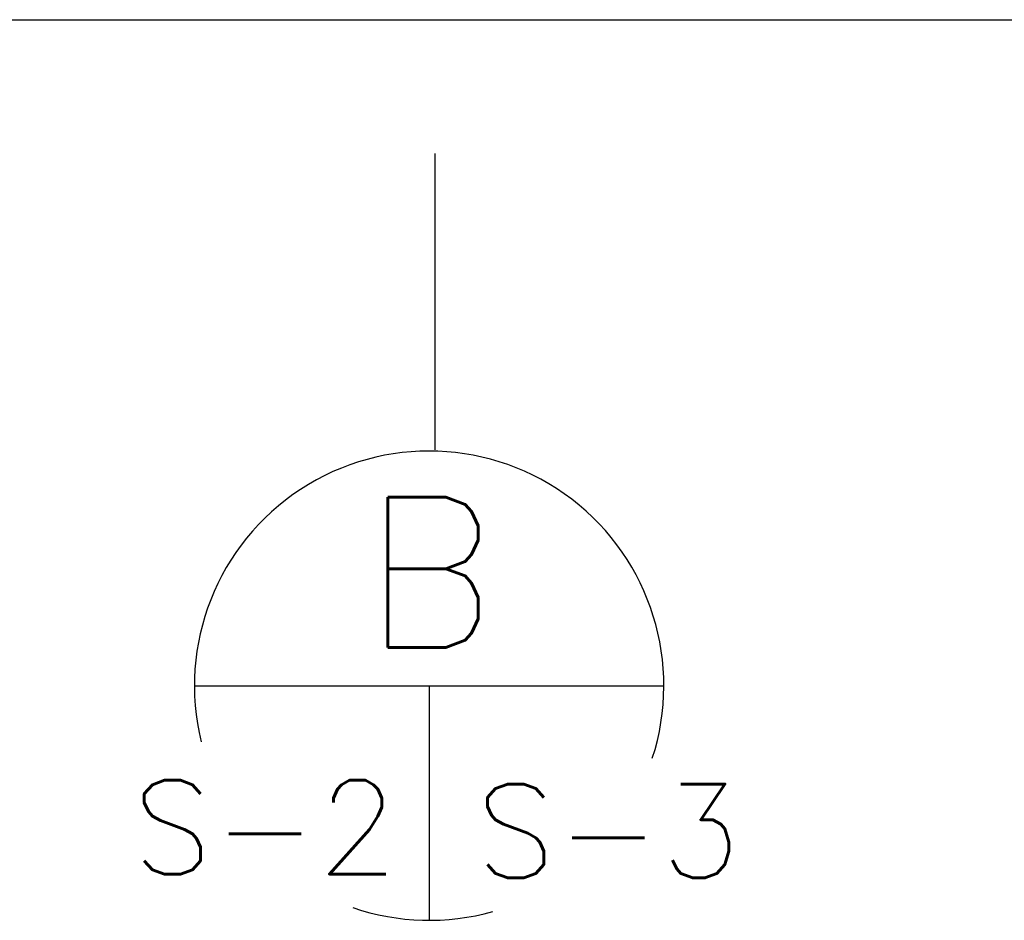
# Model space of a CAD drawing. Extents: x -22.3 to 19.7, y -11.8 to 18.2.
# Tile 12 of 20: x -2.9 to -1.6, y 0.6 to 1.8. Entities that reach past the tile are written whole.
import ezdxf
from ezdxf.enums import TextEntityAlignment as Align

# ---------------------------------------------------------------- set-up
doc = ezdxf.new("R2010")
doc.units = 0
doc.header["$MEASUREMENT"] = 0
doc.layers.add('01', color=7, linetype='CONTINUOUS')
doc.layers.add('02', color=7, linetype='CONTINUOUS')
doc.styles.add('TXT_SHX', font='txt.shx')

msp = doc.modelspace()

# ---------------------------------------------------------------- linework, layer by layer
at = {"layer": '01', "color": 7, "linetype": 'CONTINUOUS'}
msp.add_line((-3.2084, 1.7513), (-1.0294, 1.7513), dxfattribs=at)
at = {"layer": '02', "color": 7, "linetype": 'CONTINUOUS'}
for p, q in [((-2.3124, 1.1783), (-2.3124, 1.5733)), ((-2.6324, 0.8643), (-2.0084, 0.8643)), ((-2.3204, 0.8643), (-2.3204, 0.5523))]:
    msp.add_line(p, q, dxfattribs=at)
for start, end in [(341.9698, 193.8121), (251.0405, 285.7467)]:
    msp.add_arc((-2.3204, 0.8643), 0.3125, start, end, dxfattribs=at)

# ---------------------------------------------------------------- texts
at = {"layer": '02', "color": 7, "linetype": 'CONTINUOUS', "style": 'TXT_SHX'}
for s, height, p in [('B', 0.2, (-2.3195, 0.9153)), ('S-2', 0.125, (-2.5389, 0.6133)), ('S-3', 0.125, (-2.0819, 0.6083))]:
    msp.add_text(s, height=height, dxfattribs=at).set_placement(p, align=Align.CENTER)

doc.saveas('drawing.dxf')
